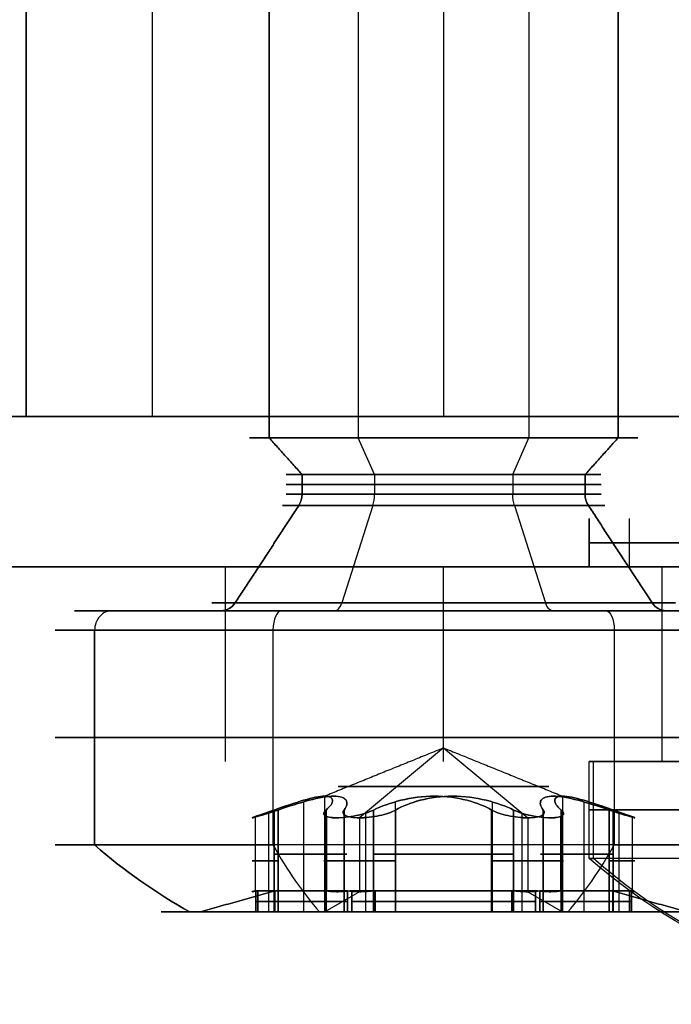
# Model space of a CAD drawing. Header units: millimetres. Extents: x -250 to 250, y -226 to 214.
# Tile 173 of 240: x 30.43 to 37.14, y -160.02 to -149.89. Entities that reach past the tile are written whole.
import ezdxf

# ---------------------------------------------------------------- set-up
doc = ezdxf.new("R2010")
doc.units = ezdxf.units.MM
doc.layers.add('Livello 01', color=7, linetype='Continuous')

# ---------------------------------------------------------------- blocks, each defined once
blk = doc.blocks.new('MMBLC026')
at = {"layer": 'Livello 01', "color": 251, "true_color": 0x626262}
blk.add_line((2.5, 0, 1.85), (2.5, 0, 4), dxfattribs=at)
at = {"layer": 'Livello 01', "color": 251, "true_color": 0x626262, "extrusion": (1, 0, 0)}
blk.add_arc((0, -6.018083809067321e-10, 1.5), 4.000000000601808, 8.620273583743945e-09, 90, dxfattribs=at)
at = {"layer": 'Livello 01', "color": 251, "true_color": 0x626262, "extrusion": (-1, 0, 0)}
for centre, radius, start, end in [((0, -5.96376246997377e-17, -2), 4, 90, 270), ((0, 0, -2.5), 4, 90, 270), ((0, -5.96376246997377e-17, -2), 4, 270, 89.99999999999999), ((0, 0, -2.5), 4, 270, 90), ((0, -6.018083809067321e-10, -1.5), 4.000000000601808, 8.620273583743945e-09, 90)]:
    blk.add_arc(centre, radius, start, end, dxfattribs=at)
at = {"layer": 'Livello 01', "color": 251, "true_color": 0x626262, "extrusion": (0, 1, 0)}
blk.add_arc((-6.083333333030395, 0), 6.083333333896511, 0, 41.11209044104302, dxfattribs=at)
at = {"layer": 'Livello 01', "color": 251, "true_color": 0x626262}
blk.add_open_spline([(1.5, 0, 4), (2.5, 0, 4)], degree=1, dxfattribs=at)
blk = doc.blocks.new('MCP139A01_04_configurazione K-ARRAY')
at = {"layer": 'Livello 01', "color": 254, "true_color": 0xcad1ee}
for p, q in [((63.19999999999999, 122.75, 2), (63.19999999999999, 122.75)), ((63.19999999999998, 118.25, 2), (63.19999999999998, 118.25)), ((79.19999999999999, 1.4210854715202e-14), (0.8427192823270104, 1.4210854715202e-14)), ((63.19999999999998, -118.25, 2), (63.19999999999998, -118.25)), ((63.19999999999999, -122.75, 2), (63.19999999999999, -122.75))]:
    blk.add_line(p, q, dxfattribs=at)
for centre, radius, start, end in [((63.19999999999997, 120.5), 2.250000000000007, 359.9999999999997, 180), ((63.19999999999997, 120.5), 2.250000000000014, 180.0000000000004, 0), ((63.19999999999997, -120.5), 2.250000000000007, 0, 180), ((63.19999999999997, -120.5), 2.250000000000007, 180, 0)]:
    blk.add_arc(centre, radius, start, end, dxfattribs=at)
for points in [[(-69.20000000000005, 125), (69.20000000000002, 125.0000000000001)], [(60.94999999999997, 120.5, 2), (60.94999999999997, 120.5)], [(65.44999999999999, 120.5), (65.44999999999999, 120.5, 2)], [(60.94999999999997, -120.5, 2), (60.94999999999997, -120.5)], [(65.44999999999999, -120.5), (65.44999999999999, -120.5, 2)], [(69.20000000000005, -125), (-69.20000000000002, -125)]]:
    blk.add_open_spline(points, degree=1, dxfattribs=at)
blk = doc.blocks.new('MCP139A13_02')
at = {"layer": 'Livello 01', "color": 251, "true_color": 0x706969}
for p, q in [((40, 20.6155281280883), (39.99999999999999, -27.18918907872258)), ((40, -3.286830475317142, -0.25), (40, -3.286830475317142, 0.2500000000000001)), ((20.40945560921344, -42.03239251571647), (39.59054439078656, -27.99619423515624)), ((39.99999999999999, -59.84348646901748), (39.99999999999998, -157)), ((39.99999999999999, -108.4217432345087, -0.25), (39.99999999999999, -108.4217432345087, 0.2500000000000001))]:
    blk.add_line(p, q, dxfattribs=at)
for centre, radius, start, end in [((0, 0), 45.00000000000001, 27.26604445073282, 162.6585571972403), ((38.99999999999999, -27.18918907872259), 1, 306.1956493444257, 0)]:
    blk.add_arc(centre, radius, start, end, dxfattribs=at)
for points in [[(40, 20.6155281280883, 0.25), (40, 20.6155281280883, -0.25)], [(39.99999999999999, -27.18918907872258, -0.25), (39.99999999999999, -27.18918907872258, 0.25)], [(39.59054439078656, -27.99619423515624, -0.25), (39.59054439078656, -27.99619423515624, 0.25)], [(39.99999999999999, -59.84348646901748, 0.25), (39.99999999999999, -59.84348646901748, -0.25)], [(39.99999999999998, -157, -0.25), (39.99999999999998, -157, 0.25)]]:
    blk.add_open_spline(points, degree=1, dxfattribs=at)
blk = doc.blocks.new('MCA139A01_04_MCA139A01VBS_05')
at = {"layer": 'Livello 01', "rotation": 360}
for name, p in [('MCP139A01_04_configurazione K-ARRAY', (0, 0)), ('MCP139A13_02', (21.70000000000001, 58.75000000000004, -0.250000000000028))]:
    blk.add_blockref(name, p, dxfattribs=at)
blk = doc.blocks.new('MCP141A19_02')
at = {"layer": 'Livello 01', "color": 253, "true_color": 0x999999}
for p, q in [((-63.20000000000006, 123.5000000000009, 11.99999999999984), (-63.20000000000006, 123.5000000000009)), ((-63.20000000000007, 117.5000000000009, 11.99999999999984), (-63.20000000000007, 117.5000000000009)), ((-67.50000000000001, -2.842170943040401e-14), (-67.50000000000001, -2.842170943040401e-14, 11.99999999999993)), ((-67.50000000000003, -20.75000000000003), (-100, -20.75000000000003)), ((-63.20000000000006, -117.500000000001, 11.99999999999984), (-63.20000000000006, -117.500000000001)), ((-63.20000000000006, -123.500000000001, 11.99999999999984), (-63.20000000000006, -123.500000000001))]:
    blk.add_line(p, q, dxfattribs=at)
for centre, start, end in [((-63.20000000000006, 120.5000000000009), 359.9999999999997, 180), ((-63.20000000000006, 120.5000000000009), 180.0000000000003, 0), ((-63.20000000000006, -120.500000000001), 2.714073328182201e-13, 180), ((-63.20000000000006, -120.500000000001), 179.9999999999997, 0)]:
    blk.add_arc(centre, 3, start, end, dxfattribs=at)
for points in [[(-100, 131.9999999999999), (100, 132)], [(-66.20000000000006, 120.5000000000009, 11.99999999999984), (-66.20000000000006, 120.5000000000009)], [(67.50000000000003, 113.5), (-67.50000000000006, 113.5)], [(-67.50000000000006, 113.5), (-67.49999999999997, -113.5)], [(-67.50000000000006, 113.5), (-67.50000000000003, 113.5, 11.99999999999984)], [(-67.49999999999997, -113.5), (67.50000000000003, -113.5)], [(-67.49999999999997, -113.5, 12.00000000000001), (-67.49999999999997, -113.5)], [(-66.20000000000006, -120.5000000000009, 11.99999999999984), (-66.20000000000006, -120.5000000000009)], [(100.0000000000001, -173.5), (-100, -173.5000000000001)]]:
    blk.add_open_spline(points, degree=1, dxfattribs=at)
blk = doc.blocks.new('VTM04X20BTIN0')
at = {"layer": 'Livello 01', "color": 250, "true_color": 0x333333}
for p, q in [((-1.311287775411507e-14, 4.00000000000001, 0.199999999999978), (-1.32482127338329e-14, 4.00000000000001, 2.410260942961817)), ((-4.048844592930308e-15, 2.550000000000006), (-8.142791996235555e-15, 3.800000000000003)), ((-9.573333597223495e-15, 2.787421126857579, 3.099999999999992), (-9.968290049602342e-15, 2.908012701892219, 3.099999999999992)), ((-6.45375104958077e-15, 1.974999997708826, 2.891154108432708), (-9.127346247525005e-15, 2.787421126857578, 3.099999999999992)), ((-5.435128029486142e-15, 1.659501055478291, -1.082196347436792), (-7.883539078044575e-15, 2.388376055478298, -0.08219634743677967)), ((-5.332639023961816e-15, 1.621125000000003, -1.399999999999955), (-6.550315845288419e-15, 2.000000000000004, -1.778874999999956)), ((-5.325709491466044e-15, 2.000000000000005, -20.00000000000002), (-6.441394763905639e-15, 2.000000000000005, -1.778874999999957)), ((-1.332267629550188e-15, 1.974999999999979, 2.130999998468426), (-1.332267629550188e-15, 1.974999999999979, 2.891154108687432)), ((4.401487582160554e-17, -2.465190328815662e-32, 1.412158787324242), (-6.468436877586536e-15, 1.974999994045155, 2.130999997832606)), ((-0.875186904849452, 1.1010236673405, 3.099999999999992), (-0.8751869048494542, 1.726327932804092, 3.099999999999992)), ((0.8751869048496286, 1.10102366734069, 3.099999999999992), (0.8751869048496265, 1.726327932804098, 3.099999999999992)), ((-5.223717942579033e-15, 1.621125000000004, -1.399999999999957), (-5.235964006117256e-15, 1.621125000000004, -1.199999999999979)), ((-1.267675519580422, 1.462586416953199, 3.099999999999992), (-0.3956885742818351, 1.462586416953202, 3.099999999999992)), ((0.395688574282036, 1.46258641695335, 3.099999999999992), (1.267675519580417, 1.462586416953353, 3.099999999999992)), ((-1.450592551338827, 1.137499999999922, 2.083076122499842), (-1.450592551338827, 1.137499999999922, 3.099999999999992)), ((1.450592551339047, 1.137499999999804, 2.083092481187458), (1.450592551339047, 1.137499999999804, 3.099999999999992)), ((-1.081875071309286, 1.073862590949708, 1.966950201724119), (-1.081875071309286, 1.073862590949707, 3.099999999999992)), ((1.081875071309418, 1.073862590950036, 1.966958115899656), (1.081875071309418, 1.073862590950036, 3.099999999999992)), ((-1.751977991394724, -0.8226380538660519, 3.099999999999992), (-1.75197799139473, 0.8226380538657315, 3.099999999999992)), ((-1.750592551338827, 0.8374999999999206, 2.118475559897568), (-1.750592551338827, 0.8374999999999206, 2.882314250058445)), ((1.750592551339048, 0.8374999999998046, 2.118464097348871), (1.750592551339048, 0.8374999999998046, 2.882313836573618)), ((1.649625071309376, -0.6130316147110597, 3.099999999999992), (1.649625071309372, 0.613031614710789, 3.099999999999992)), ((4.401487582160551e-17, 0, 1.412158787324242), (6.468436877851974e-15, -1.974999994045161, 2.130999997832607)), ((2.550000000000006, 8.443316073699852e-15), (3.800000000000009, 1.25821965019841e-14)), ((2.787421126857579, 8.463110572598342e-15, 3.099999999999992), (2.908012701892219, 8.858067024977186e-15, 3.099999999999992)), ((-3.8, -1.25821965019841e-14), (-2.550000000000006, -8.443316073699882e-15)), ((-2.90801270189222, -1.019033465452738e-14, 3.099999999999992), (-2.787421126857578, -9.795378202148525e-15, 3.099999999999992)), ((-1.935500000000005, -6.339068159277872e-15, 2.881000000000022), (-1.935500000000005, -6.339068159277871e-15, 3.099999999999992)), ((-1.935499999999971, -1.979635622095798e-13, 3.099999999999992), (-1.363750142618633, -1.960909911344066e-13, 3.099999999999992)), ((1.363750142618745, -1.965393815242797e-13, 3.099999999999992), (1.9355, -1.946668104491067e-13, 3.099999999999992)), ((-1.750592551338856, -0.8375000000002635, 2.11846409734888), (-1.750592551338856, -0.8375000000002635, 2.88231383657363)), ((1.750592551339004, -0.8375000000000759, 2.11847555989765), (1.750592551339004, -0.8375000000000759, 2.882314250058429)), ((-1.081875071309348, -1.07386259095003, 1.966958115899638), (-1.081875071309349, -1.07386259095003, 3.099999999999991)), ((-0.8751869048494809, -1.726327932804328, 3.099999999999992), (-0.875186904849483, -1.101023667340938, 3.099999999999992)), ((0.8751869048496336, -1.726327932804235, 3.099999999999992), (0.8751869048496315, -1.101023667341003, 3.099999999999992)), ((1.081875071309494, -1.073862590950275, 1.966950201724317), (1.081875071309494, -1.073862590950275, 3.099999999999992)), ((-1.450592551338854, -1.137500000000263, 2.083092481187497), (-1.450592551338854, -1.137500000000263, 3.099999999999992)), ((1.450592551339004, -1.137500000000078, 2.083076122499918), (1.450592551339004, -1.137500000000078, 3.099999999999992)), ((-1.267675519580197, -1.462586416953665, 3.099999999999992), (-0.3956885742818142, -1.462586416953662, 3.099999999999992)), ((0.3956885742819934, -1.462586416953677, 3.099999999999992), (1.267675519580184, -1.462586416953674, 3.099999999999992)), ((5.286241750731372e-15, -1.621125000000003, -1.399999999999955), (6.550315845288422e-15, -2.000000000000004, -1.778874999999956)), ((5.395162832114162e-15, -1.621125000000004, -1.399999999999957), (5.382916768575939e-15, -1.621125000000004, -1.199999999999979)), ((5.435128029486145e-15, -1.659501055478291, -1.082196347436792), (7.76107844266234e-15, -2.388376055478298, -0.08219634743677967)), ((6.483122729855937e-15, -1.974999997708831, 2.89115410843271), (9.131142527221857e-15, -2.787421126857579, 3.099999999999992)), ((-2.220446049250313e-16, -1.974999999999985, 2.130999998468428), (-2.220446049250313e-16, -1.974999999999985, 2.891154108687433)), ((7.774922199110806e-15, -2.000000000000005, -20.00000000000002), (6.659236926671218e-15, -2.000000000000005, -1.778874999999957)), ((1.674840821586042e-14, -3.800000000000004), (1.265446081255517e-14, -2.550000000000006)), ((9.080111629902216e-15, -2.908012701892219, 3.099999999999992), (8.685155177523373e-15, -2.787421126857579, 3.099999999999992)), ((1.308838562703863e-14, -4.00000000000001, 0.199999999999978), (1.29530506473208e-14, -4.00000000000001, 2.410260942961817))]:
    blk.add_line(p, q, dxfattribs=at)
for centre, radius, start, end in [((-1.996082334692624e-31, 7.888609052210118e-31, 0.199999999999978), 4.000000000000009, 1.94669435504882e-13, 180.0000000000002), ((5.595524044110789e-14, 9.769962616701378e-15, 2.410260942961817), 4.000000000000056, 90.00000000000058, 180.0000000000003), ((-7.9913553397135e-17, 5.466956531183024e-33, 1.305130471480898), 4.00000000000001, 1.841443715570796e-13, 180.0000000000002), ((4.440892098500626e-15, 1.253549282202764e-29), 3.800000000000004, 1.946694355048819e-13, 180.0000000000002), ((-1.224606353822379e-17, 1.232595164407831e-33), 2.55, 1.87652726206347e-13, 180.0000000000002), ((2.775557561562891e-15, 8.683632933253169e-30, -1.778874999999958), 2.000000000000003, 1.94669435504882e-13, 180.0000000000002), ((-4.44436154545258e-13, 8.984757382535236e-13, 2.881000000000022), 1.935499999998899, 94.73618490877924, 145.2638150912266), ((1.665587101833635e-17, 2.550898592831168e-32, 2.990500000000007), 1.935500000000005, 94.73618490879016, 145.2638150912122), ((-1.265546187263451e-16, 1.674999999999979, 2.575322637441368), 0.3000000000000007, 10.4154390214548, 169.5845609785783), ((9.488937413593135e-14, 1.635080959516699e-13, 2.881000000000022), 1.935499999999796, 34.73618490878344, 85.26381509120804), ((1.665587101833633e-17, 2.550898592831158e-32, 2.990500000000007), 1.935500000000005, 34.73618490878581, 85.26381509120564), ((-1.081875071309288, 1.87386259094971, 2.504206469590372), 0.8000000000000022, 250.4154390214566, 349.5845609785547), ((1.081875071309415, 1.873862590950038, 2.504206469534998), 0.8000000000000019, 190.4154390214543, 289.5845609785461), ((-8.281251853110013e-32, 2.76717614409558e-30, -1.082196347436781), 1.659501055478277, 1.946694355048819e-13, 180.0000000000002), ((-1.046996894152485e-31, 3.975119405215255e-31, -1.399999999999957), 1.621125, 2.24434354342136e-13, 180.0000000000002), ((7.95994129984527e-17, -1.084535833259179e-32, -1.299999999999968), 1.621125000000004, 1.841443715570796e-13, 180.0000000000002), ((-7.518017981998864e-33, 7.567062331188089e-49, -1.199999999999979), 1.621125, 1.876527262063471e-13, 180.0000000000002), ((-1.450592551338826, 0.8374999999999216, 2.575322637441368), 0.3000000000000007, 70.41543902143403, 229.5845609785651), ((1.450592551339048, 0.8374999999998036, 2.575322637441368), 0.3000000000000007, 310.415439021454, 109.5845609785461), ((1.980214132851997e-17, -1.993132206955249e-33, 1.807595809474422), 1.086454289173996, 1.806360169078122e-13, 180.0000000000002), ((-1.430189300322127e-12, 2.106648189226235e-14, 2.881000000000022), 1.93549999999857, 154.7361849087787, 180.0000000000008), ((1.665587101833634e-17, 2.550898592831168e-32, 2.990500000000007), 1.935500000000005, 154.7361849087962, 205.2638150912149), ((4.443112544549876e-13, 1.676436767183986e-14, 2.881000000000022), 1.935499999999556, 359.9999999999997, 25.26381509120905), ((1.665587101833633e-17, 2.550898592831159e-32, 2.990500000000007), 1.935500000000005, 1.806360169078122e-13, 25.26381509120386), ((-2.163750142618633, -2.723515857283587e-13, 2.504261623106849), 0.800000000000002, 1.806360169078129e-13, 49.58456097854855), ((2.163750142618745, -5.030698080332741e-14, 2.504261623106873), 0.800000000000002, 130.4154390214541, 180.0000000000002), ((-1.93984134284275e-31, -3.155443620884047e-30, 0.199999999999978), 4.000000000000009, 180.0000000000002, 1.806360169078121e-13), ((-7.991355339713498e-17, 1.502801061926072e-32, 1.305130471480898), 4.00000000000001, 180.0000000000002, 1.771276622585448e-13), ((4.662936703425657e-15, 1.419641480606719e-29), 3.800000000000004, 180.0000000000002, 1.85389596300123e-13), ((-1.651520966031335e-31, -3.944304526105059e-30), 2.550000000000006, 180.0000000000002, 1.806360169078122e-13), ((-1.224606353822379e-17, 1.232595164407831e-33), 2.55, 180.0000000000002, 1.736193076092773e-13), ((-8.047921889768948e-32, -2.754850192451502e-30, -1.082196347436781), 1.659501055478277, 180.0000000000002, 1.806360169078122e-13), ((7.95994129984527e-17, -1.047521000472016e-32, -1.299999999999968), 1.621125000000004, 180.0000000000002, 1.771276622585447e-13), ((1.980214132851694e-17, -1.993132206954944e-33, 1.807595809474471), 1.086454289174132, 180.0000000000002, 1.806360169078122e-13), ((-2.075895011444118e-12, -1.976196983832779e-14, 2.881000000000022), 1.935500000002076, 334.7361849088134, 8.150633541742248e-13), ((1.665587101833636e-17, 2.550898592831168e-32, 2.990500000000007), 1.935500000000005, 334.7361849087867, 1.806360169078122e-13), ((5.551115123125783e-14, -1.13242748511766e-14, 2.410260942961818), 4.000000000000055, 180, 269.999999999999), ((-4.174438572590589e-14, -1.998401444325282e-14, 2.881000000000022), 1.935499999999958, 179.9999999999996, 205.2638150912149), ((-2.163750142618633, -2.723515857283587e-13, 2.504261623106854), 0.800000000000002, 310.4154390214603, 1.806360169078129e-13), ((2.163750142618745, -5.030698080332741e-14, 2.504261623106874), 0.800000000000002, 180.0000000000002, 229.5845609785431), ((-1.450592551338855, -0.8375000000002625, 2.575322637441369), 0.3000000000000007, 130.4154390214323, 289.5845609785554), ((1.450592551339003, -0.8375000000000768, 2.575322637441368), 0.3000000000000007, 250.4154390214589, 49.58456097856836), ((7.257042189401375e-13, 7.056438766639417e-13, 2.881000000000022), 1.935500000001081, 214.736184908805, 265.2638150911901), ((1.665587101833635e-17, 2.550898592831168e-32, 2.990500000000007), 1.935500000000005, 214.7361849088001, 265.2638150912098), ((-1.081875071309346, -1.873862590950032, 2.504206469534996), 0.8000000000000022, 10.41543902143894, 109.5845609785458), ((-6.209407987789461e-13, 6.42638720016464e-13, 2.881000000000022), 1.935500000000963, 274.7361849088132, 325.2638150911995), ((1.665587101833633e-17, 2.550898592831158e-32, 2.990500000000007), 1.935500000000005, 274.7361849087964, 325.2638150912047), ((1.081875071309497, -1.873862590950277, 2.504206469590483), 0.8000000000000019, 70.4154390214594, 169.5845609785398), ((-1.42759722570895e-15, -1.674999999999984, 2.575322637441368), 0.3000000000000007, 190.4154390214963, 349.5845609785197)]:
    blk.add_arc(centre, radius, start, end, dxfattribs=at)
at = {"layer": 'Livello 01', "color": 250, "true_color": 0x333333, "extrusion": (-1, 0, 0)}
for centre, radius, start, end in [((-1.446398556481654e-12, -2.713214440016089), 6.499999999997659, 116.5761321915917, 127.9798724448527), ((0, -2.71321444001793), 6.5, 116.5761321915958, 127.9798724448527), ((1.821125, -1.199999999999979), 0.2, 143.9126279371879, 180), ((2.55, -0.199999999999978), 0.2, 89.99999999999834, 143.9126279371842), ((1.536992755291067e-12, -2.713214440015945), 6.499999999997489, 52.02012755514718, 63.4238678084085), ((0, -2.71321444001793), 6.5, 52.02012755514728, 63.42386780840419), ((3.8, 0.199999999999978), 0.2, 270.0000000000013, 0)]:
    blk.add_arc(centre, radius, start, end, dxfattribs=at)
at = {"layer": 'Livello 01', "color": 250, "true_color": 0x333333, "extrusion": (0, 0, -1)}
for centre, radius, start, end in [((5.595524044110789e-14, 2.220446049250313e-16, -2.410260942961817), 4.000000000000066, 90.00000000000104, 179.9999999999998), ((5.620633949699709e-30, -2.220446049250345e-16, -3.099999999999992), 2.90801270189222, 270.0000000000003, 90.00000000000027), ((1.97215226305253e-31, 2.220446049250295e-16, -3.099999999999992), 2.90801270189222, 90.00000000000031, 270.0000000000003), ((-8.881784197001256e-16, 1.553069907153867e-30, -3.099999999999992), 2.787421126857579, 359.9999999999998, 179.9999999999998), ((-3.366781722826e-31, 1.232595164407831e-32), 2.550000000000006, 359.9999999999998, 179.9999999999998), ((-3.541965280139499e-31, 0, 0.08219634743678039), 2.388376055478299, 359.9999999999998, 179.9999999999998), ((4.420491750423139e-13, 8.948258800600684e-13, -3.099999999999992), 1.935499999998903, 34.73618490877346, 85.26381509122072), ((7.687912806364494e-13, 1.67500000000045, -3.099999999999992), 0.2999999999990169, 10.41543902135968, 57.81189012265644), ((5.897712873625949e-14, 1.674999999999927, -3.099999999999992), 0.3000000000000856, 122.1881098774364, 169.5845609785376), ((-9.466732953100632e-14, 1.612321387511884e-13, -3.099999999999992), 1.935499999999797, 94.73618490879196, 145.2638150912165), ((1.081875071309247, 1.873862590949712, -3.099999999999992), 0.7999999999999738, 190.415439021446, 289.5845609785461), ((-1.081875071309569, 1.873862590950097, -3.099999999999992), 0.8000000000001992, 250.4154390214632, 349.5845609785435), ((-1.998401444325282e-15, 5.928782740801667e-30, 1.199999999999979), 1.621125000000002, 359.9999999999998, 179.9999999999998), ((1.450592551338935, 0.8375000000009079, -3.099999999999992), 0.299999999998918, 62.1881098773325, 109.5845609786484), ((-1.450592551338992, 0.8374999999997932, -3.099999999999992), 0.3000000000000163, 70.4154390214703, 117.8118901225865), ((3.327060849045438e-13, -1.547056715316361e-13, -3.099999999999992), 1.935499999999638, 334.736184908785, 25.26381509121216), ((1.450592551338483, 0.837500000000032, -3.099999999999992), 0.3000000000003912, 310.4154390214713, 357.8118901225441), ((-1.450592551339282, 0.8374999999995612, -3.099999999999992), 0.2999999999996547, 182.1881098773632, 229.5845609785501), ((-4.602984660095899e-13, 2.098321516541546e-14, -3.099999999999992), 1.93549999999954, 154.7361849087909, 180.0000000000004), ((2.163750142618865, -2.870308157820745e-13, -3.099999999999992), 0.8000000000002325, 130.4154390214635, 179.9999999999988), ((-2.163750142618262, -4.505770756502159e-14, -3.099999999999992), 0.7999999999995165, 359.9999999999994, 49.58456097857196), ((-4.44089209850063e-16, 3.919652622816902e-30, -3.099999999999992), 2.787421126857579, 179.9999999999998, 359.9999999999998), ((-3.508384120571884e-31, 7.888609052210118e-31, 0.08219634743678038), 2.388376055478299, 179.9999999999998, 359.9999999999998), ((-2.664535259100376e-15, 7.888609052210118e-30, 1.778874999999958), 2.000000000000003, 179.9999999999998, 359.9999999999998), ((-1.998401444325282e-15, 6.323213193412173e-30, 1.199999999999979), 1.621125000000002, 179.9999999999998, 359.9999999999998), ((-3.084127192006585e-31, 1.565395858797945e-30, 1.399999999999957), 1.621125, 179.9999999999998, 359.9999999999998), ((5.639932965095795e-14, -8.881784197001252e-16, -2.410260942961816), 4.000000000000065, 179.9999999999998, 269.9999999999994), ((2.063682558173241e-12, -2.345346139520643e-14, -3.099999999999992), 1.935500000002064, 179.9999999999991, 205.2638150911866), ((2.163750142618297, -2.965336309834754e-13, -3.099999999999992), 0.7999999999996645, 179.9999999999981, 229.5845609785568), ((-2.163750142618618, -5.465419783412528e-14, -3.099999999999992), 0.7999999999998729, 310.4154390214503, 1.175314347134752e-13), ((1.450592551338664, -0.8375000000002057, -3.099999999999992), 0.3000000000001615, 2.188109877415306, 49.58456097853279), ((-1.45059255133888, -0.8375000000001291, -3.099999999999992), 0.3000000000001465, 130.415439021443, 177.8118901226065), ((1.450592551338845, -0.837500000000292, -3.099999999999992), 0.2999999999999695, 250.4154390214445, 297.8118901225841), ((-7.23573978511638e-13, 7.02854441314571e-13, -3.099999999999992), 1.935500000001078, 274.7361849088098, 325.263815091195), ((1.081875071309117, -1.873862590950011, -3.099999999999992), 0.7999999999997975, 70.41543902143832, 169.5845609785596), ((6.215930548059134e-13, 6.422640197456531e-13, -3.099999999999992), 1.935500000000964, 214.7361849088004, 265.2638150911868), ((-1.081875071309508, -1.873862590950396, -3.099999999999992), 0.8000000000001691, 10.41543902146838, 109.584560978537), ((-1.450592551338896, -0.8374999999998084, -3.099999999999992), 0.3000000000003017, 242.1881098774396, 289.5845609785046), ((-6.974490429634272e-13, -1.674999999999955, -3.099999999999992), 0.3000000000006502, 302.1881098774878, 349.5845609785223), ((1.015521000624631e-12, -1.674999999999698, -3.099999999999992), 0.3000000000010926, 190.4154390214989, 237.8118901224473)]:
    blk.add_arc(centre, radius, start, end, dxfattribs=at)
at = {"layer": 'Livello 01', "color": 250, "true_color": 0x333333, "extrusion": (1, 0, 0)}
for centre, start, end in [((3.8, 0.199999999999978), 270.0000000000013, 0), ((2.55, -0.199999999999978), 89.99999999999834, 143.9126279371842), ((1.821125, -1.199999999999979), 143.9126279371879, 180)]:
    blk.add_arc(centre, 0.2, start, end, dxfattribs=at)
at = {"layer": 'Livello 01', "color": 250, "true_color": 0x333333, "extrusion": (0, -1, 0)}
for centre, radius, start, end in [((0, -2.71321444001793), 6.5, 116.5761321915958, 127.9798724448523), ((1.821124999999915, -1.199999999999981), 0.1999999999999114, 143.9126279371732, 179.9999999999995), ((2.549999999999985, -0.1999999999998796), 0.1999999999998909, 89.99999999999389, 143.9126279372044), ((0, -2.71321444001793), 6.5, 52.02012755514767, 63.4238678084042), ((3.80000000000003, 0.1999999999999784), 0.1999999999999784, 269.9999999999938, 359.9999999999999), ((-2.549999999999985, -0.1999999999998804), 0.1999999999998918, 36.08737206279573, 90.00000000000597), ((-1.821124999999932, -1.199999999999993), 0.1999999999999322, 4.134721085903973e-12, 36.08737206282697)]:
    blk.add_arc(centre, radius, start, end, dxfattribs=at)
at = {"layer": 'Livello 01', "color": 250, "true_color": 0x333333, "extrusion": (0, 1, 0)}
blk.add_arc((3.800000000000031, 0.1999999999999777), 0.199999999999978, 269.999999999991, 7.951386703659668e-15, dxfattribs=at)
at = {"layer": 'Livello 01', "color": 250, "true_color": 0x333333}
for points, knots in [([(0.2950568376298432, 1.72923525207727, 2.050645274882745), (0.2827940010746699, 1.795948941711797, 2.073830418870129), (0.2473817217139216, 1.858431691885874, 2.094219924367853), (0.141337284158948, 1.948621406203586, 2.122955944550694), (0.07128446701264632, 1.975084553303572, 2.131026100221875), (-0.0719943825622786, 1.974915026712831, 2.130973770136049), (-0.1414463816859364, 1.94867835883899, 2.122976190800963), (-0.248018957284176, 1.857738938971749, 2.093997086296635), (-0.2827974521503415, 1.795930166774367, 2.073823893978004), (-0.295056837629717, 1.72923525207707, 2.050645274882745)], [0, 0, 0, 0, 0.2175552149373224, 0.2175552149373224, 0.435110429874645, 0.435110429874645, 0.6526656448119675, 0.6526656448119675, 0.8702208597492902, 0.8702208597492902, 0.8702208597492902, 0.8702208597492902]), ([(-0.1598101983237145, 1.928891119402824, 2.881000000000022), (-0.1120800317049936, 1.958934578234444, 2.887683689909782), (-0.05635074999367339, 1.974954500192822, 2.891144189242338), (0.0558652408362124, 1.975045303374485, 2.891163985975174), (0.1120768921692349, 1.958936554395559, 2.88768412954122), (0.1598101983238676, 1.928891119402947, 2.881000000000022)], [0, 0, 0, 0, 0.1712364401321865, 0.1712364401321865, 0.342472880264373, 0.342472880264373, 0.342472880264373, 0.342472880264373]), ([(-1.350033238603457, 1.12014434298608, 2.050645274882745), (-1.243634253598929, 1.082289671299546, 2.012044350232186), (-1.129728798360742, 1.066877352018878, 1.97674859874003), (-0.898060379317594, 1.086634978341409, 1.92417941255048), (-0.7824674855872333, 1.122744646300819, 1.908412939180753), (-0.5790199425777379, 1.240648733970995, 1.908634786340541), (-0.490440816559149, 1.323033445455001, 1.924680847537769), (-0.3593001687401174, 1.511795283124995, 1.976786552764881), (-0.3154570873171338, 1.618251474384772, 2.012074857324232), (-0.295056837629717, 1.72923525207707, 2.050645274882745)], [-1.432609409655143, -1.432609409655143, -1.432609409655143, -1.432609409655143, -1.074457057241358, -1.074457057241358, -0.7163047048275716, -0.7163047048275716, -0.3581523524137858, -0.3581523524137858, 0, 0, 0, 0]), ([(0.2950568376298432, 1.72923525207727, 2.050645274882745), (0.3154732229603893, 1.618163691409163, 2.012044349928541), (0.3590784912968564, 1.511812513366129, 1.976748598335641), (0.4920233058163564, 1.321060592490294, 1.924179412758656), (0.581091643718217, 1.239009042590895, 1.908412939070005), (0.7849233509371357, 1.1217703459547, 1.908634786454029), (0.9005601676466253, 1.086250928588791, 1.924680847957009), (1.129603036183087, 1.067060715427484, 1.976786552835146), (1.243718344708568, 1.082319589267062, 2.012074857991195), (1.350033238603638, 1.120144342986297, 2.050645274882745)], [-1.432609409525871, -1.432609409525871, -1.432609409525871, -1.432609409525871, -1.074457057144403, -1.074457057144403, -0.7163047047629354, -0.7163047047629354, -0.3581523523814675, -0.3581523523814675, 0, 0, 0, 0]), ([(-1.350033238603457, 1.12014434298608, 2.050645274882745), (-1.413940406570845, 1.142881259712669, 2.073830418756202), (-1.485758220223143, 1.143454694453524, 2.094219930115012), (-1.616886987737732, 1.096712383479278, 2.122955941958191), (-1.6748311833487, 1.049276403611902, 2.131026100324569), (-1.74632375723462, 0.9251085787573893, 2.13097377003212), (-1.758328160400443, 0.851843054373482, 2.122976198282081), (-1.732858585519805, 0.7140787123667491, 2.093997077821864), (-1.696719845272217, 0.6530552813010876, 2.073823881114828), (-1.645090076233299, 0.6090909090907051, 2.050645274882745)], [0, 0, 0, 0, 0.2175552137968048, 0.2175552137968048, 0.4351104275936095, 0.4351104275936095, 0.6526656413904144, 0.6526656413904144, 0.8702208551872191, 0.8702208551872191, 0.8702208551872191, 0.8702208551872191]), ([(1.645090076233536, 0.6090909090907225, 2.050645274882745), (1.69673439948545, 0.6530676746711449, 2.073830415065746), (1.733139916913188, 0.7149769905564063, 2.094219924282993), (1.758224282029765, 0.8519090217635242, 2.122955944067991), (1.746115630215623, 0.925808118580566, 2.131026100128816), (1.674329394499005, 1.049806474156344, 2.130973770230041), (1.616881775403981, 1.09683533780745, 2.122976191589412), (1.484839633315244, 1.143660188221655, 2.093997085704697), (1.413922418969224, 1.142874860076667, 2.073823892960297), (1.350033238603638, 1.120144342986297, 2.050645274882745)], [0, 0, 0, 0, 0.2175552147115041, 0.2175552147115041, 0.4351104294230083, 0.4351104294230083, 0.6526656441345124, 0.6526656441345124, 0.8702208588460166, 0.8702208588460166, 0.8702208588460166, 0.8702208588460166]), ([(-1.750373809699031, 0.8260458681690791, 2.881000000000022), (-1.752527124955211, 0.8824031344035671, 2.887683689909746), (-1.738536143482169, 0.938676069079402, 2.891144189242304), (-1.682506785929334, 1.035903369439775, 2.89116398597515), (-1.640450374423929, 1.076529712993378, 2.887684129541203), (-1.590563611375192, 1.102845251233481, 2.881000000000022)], [0, 0, 0, 0, 0.1712364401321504, 0.1712364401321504, 0.3424728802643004, 0.3424728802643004, 0.3424728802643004, 0.3424728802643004]), ([(1.590563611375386, 1.102845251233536, 2.881000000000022), (1.640447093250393, 1.076531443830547, 2.887683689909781), (1.682185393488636, 1.0362784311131, 2.891144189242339), (1.738372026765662, 0.9391419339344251, 2.891163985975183), (1.752527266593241, 0.8824068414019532, 2.887684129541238), (1.750373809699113, 0.8260458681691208, 2.881000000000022)], [0, 0, 0, 0, 0.1712364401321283, 0.1712364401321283, 0.3424728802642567, 0.3424728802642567, 0.3424728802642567, 0.3424728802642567]), ([(-1.363750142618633, -2.697314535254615e-13, 1.908523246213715), (-1.363750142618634, 0.1177958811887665, 1.908523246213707), (-1.390721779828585, 0.2359730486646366, 1.924525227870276), (-1.488638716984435, 0.4443879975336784, 1.976652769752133), (-1.559016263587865, 0.535796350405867, 2.012003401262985), (-1.645090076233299, 0.6090909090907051, 2.050645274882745)], [-0.7162914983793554, -0.7162914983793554, -0.7162914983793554, -0.7162914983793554, -0.3581457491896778, -0.3581457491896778, 0, 0, 0, 0]), ([(1.645090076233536, 0.6090909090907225, 2.050645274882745), (1.559266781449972, 0.5360096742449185, 2.012115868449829), (1.48906594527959, 0.4452654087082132, 1.976879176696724), (1.390374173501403, 0.2352650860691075, 1.92434120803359), (1.363750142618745, 0.1173602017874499, 1.908523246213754), (1.363750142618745, -5.292711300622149e-14, 1.908523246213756)], [-0.7163167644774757, -0.7163167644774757, -0.7163167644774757, -0.7163167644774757, -0.3581583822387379, -0.3581583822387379, 0, 0, 0, 0]), ([(-1.645090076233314, -0.6090909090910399, 2.050645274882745), (-1.559266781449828, -0.5360096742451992, 2.012115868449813), (-1.489065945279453, -0.4452654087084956, 1.976879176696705), (-1.39037417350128, -0.235265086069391, 1.924341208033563), (-1.363750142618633, -0.1173602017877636, 1.908523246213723), (-1.363750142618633, -2.697314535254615e-13, 1.908523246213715)], [-0.7163167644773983, -0.7163167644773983, -0.7163167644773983, -0.7163167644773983, -0.3581583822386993, -0.3581583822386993, 0, 0, 0, 0]), ([(1.363750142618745, -5.292711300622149e-14, 1.908523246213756), (1.363750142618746, -0.1177958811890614, 1.908523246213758), (1.390721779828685, -0.2359730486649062, 1.92452522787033), (1.488638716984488, -0.444387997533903, 1.976652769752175), (1.559016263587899, -0.5357963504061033, 2.012003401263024), (1.645090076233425, -0.6090909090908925, 2.050645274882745)], [-0.7162914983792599, -0.7162914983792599, -0.7162914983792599, -0.7162914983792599, -0.3581457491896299, -0.3581457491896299, 0, 0, 0, 0]), ([(-1.350033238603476, -1.120144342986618, 2.050645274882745), (-1.413922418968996, -1.142874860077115, 2.073823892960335), (-1.484839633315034, -1.143660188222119, 2.093997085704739), (-1.616881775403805, -1.096835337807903, 2.122976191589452), (-1.674329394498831, -1.049806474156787, 2.130973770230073), (-1.746115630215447, -0.9258081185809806, 2.131026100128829), (-1.758224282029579, -0.8519090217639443, 2.122955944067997), (-1.733139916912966, -0.7149769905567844, 2.09421992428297), (-1.6967343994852, -0.6530676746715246, 2.07383041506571), (-1.645090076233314, -0.6090909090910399, 2.050645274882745)], [-0.8702208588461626, -0.8702208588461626, -0.8702208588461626, -0.8702208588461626, -0.6526656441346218, -0.6526656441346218, -0.435110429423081, -0.435110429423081, -0.2175552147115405, -0.2175552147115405, 0, 0, 0, 0]), ([(1.645090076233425, -0.6090909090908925, 2.050645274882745), (1.696719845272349, -0.6530552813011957, 2.073823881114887), (1.732858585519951, -0.7140787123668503, 2.093997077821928), (1.75832816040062, -0.8518430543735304, 2.122976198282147), (1.746323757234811, -0.9251085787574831, 2.130973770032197), (1.67483118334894, -1.049276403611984, 2.131026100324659), (1.616886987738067, -1.096712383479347, 2.122955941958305), (1.485758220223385, -1.143454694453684, 2.094219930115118), (1.413940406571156, -1.142881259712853, 2.073830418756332), (1.350033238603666, -1.120144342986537, 2.050645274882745)], [-0.8702208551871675, -0.8702208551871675, -0.8702208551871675, -0.8702208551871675, -0.6526656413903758, -0.6526656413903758, -0.435110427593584, -0.435110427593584, -0.217555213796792, -0.217555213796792, 0, 0, 0, 0]), ([(-1.75037380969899, -0.8260458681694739, 2.881000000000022), (-1.752527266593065, -0.8824068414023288, 2.887684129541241), (-1.738372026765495, -0.9391419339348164, 2.891163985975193), (-1.682185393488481, -1.036278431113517, 2.891144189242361), (-1.640447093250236, -1.076531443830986, 2.88768368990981), (-1.590563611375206, -1.102845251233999, 2.881000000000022)], [-0.3424728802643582, -0.3424728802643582, -0.3424728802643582, -0.3424728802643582, -0.1712364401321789, -0.1712364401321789, 0, 0, 0, 0]), ([(1.590563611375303, -1.102845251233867, 2.881000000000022), (1.640450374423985, -1.076529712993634, 2.887684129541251), (1.682506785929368, -1.035903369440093, 2.891163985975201), (1.738536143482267, -0.9386760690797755, 2.891144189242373), (1.752527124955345, -0.8824031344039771, 2.887683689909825), (1.750373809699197, -0.8260458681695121, 2.881000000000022)], [-0.3424728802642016, -0.3424728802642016, -0.3424728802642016, -0.3424728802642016, -0.1712364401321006, -0.1712364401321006, 0, 0, 0, 0]), ([(-0.2950568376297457, -1.729235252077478, 2.050645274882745), (-0.3154732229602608, -1.61816369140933, 2.012044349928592), (-0.3590784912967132, -1.51181251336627, 1.97674859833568), (-0.4920233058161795, -1.321060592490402, 1.924179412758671), (-0.5810916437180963, -1.239009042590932, 1.908412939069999), (-0.7849233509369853, -1.121770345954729, 1.908634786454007), (-0.9005601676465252, -1.086250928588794, 1.924680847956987), (-1.129603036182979, -1.067060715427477, 1.976786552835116), (-1.243718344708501, -1.082319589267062, 2.012074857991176), (-1.350033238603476, -1.120144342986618, 2.050645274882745)], [-1.432609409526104, -1.432609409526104, -1.432609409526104, -1.432609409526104, -1.074457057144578, -1.074457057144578, -0.7163047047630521, -0.7163047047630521, -0.3581523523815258, -0.3581523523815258, 0, 0, 0, 0]), ([(1.350033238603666, -1.120144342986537, 2.050645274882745), (1.243634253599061, -1.082289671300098, 2.012044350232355), (1.129728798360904, -1.066877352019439, 1.976748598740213), (0.8980603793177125, -1.086634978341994, 1.92417941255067), (0.782467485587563, -1.122744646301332, 1.908412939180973), (0.5790199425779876, -1.240648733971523, 1.908634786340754), (0.490440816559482, -1.323033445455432, 1.924680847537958), (0.3593001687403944, -1.511795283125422, 1.976786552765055), (0.3154570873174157, -1.618251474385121, 2.012074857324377), (0.2950568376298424, -1.729235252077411, 2.050645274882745)], [-1.432609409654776, -1.432609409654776, -1.432609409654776, -1.432609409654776, -1.074457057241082, -1.074457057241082, -0.7163047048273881, -0.7163047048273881, -0.3581523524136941, -0.3581523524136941, 0, 0, 0, 0]), ([(0.2950568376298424, -1.729235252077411, 2.050645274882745), (0.2827974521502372, -1.795930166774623, 2.07382389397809), (0.2480189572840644, -1.857738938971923, 2.093997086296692), (0.1414463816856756, -1.948678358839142, 2.122976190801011), (0.07199438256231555, -1.974915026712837, 2.130973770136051), (-0.07128446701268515, -1.975084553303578, 2.131026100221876), (-0.1413372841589, -1.948621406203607, 2.122955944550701), (-0.2473817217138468, -1.85843169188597, 2.094219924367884), (-0.2827940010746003, -1.795948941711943, 2.073830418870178), (-0.2950568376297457, -1.729235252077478, 2.050645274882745)], [-0.8702208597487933, -0.8702208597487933, -0.8702208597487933, -0.8702208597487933, -0.652665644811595, -0.652665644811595, -0.4351104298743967, -0.4351104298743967, -0.2175552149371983, -0.2175552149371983, 0, 0, 0, 0]), ([(-0.159810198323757, -1.92889111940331, 2.881000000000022), (-0.1120768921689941, -1.958936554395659, 2.887684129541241), (-0.05586524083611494, -1.975045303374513, 2.891163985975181), (0.05635074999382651, -1.974954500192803, 2.891144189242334), (0.1120800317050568, -1.958934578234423, 2.887683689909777), (0.1598101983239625, -1.928891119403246, 2.881000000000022)], [-0.3424728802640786, -0.3424728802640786, -0.3424728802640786, -0.3424728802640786, -0.1712364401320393, -0.1712364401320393, 0, 0, 0, 0])]:
    blk.add_open_spline(points, degree=3, knots=knots, dxfattribs=at)
for points in [[(-0.1598101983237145, 1.928891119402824, 3.099999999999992), (-0.1598101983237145, 1.928891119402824, 2.881000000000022)], [(0.1598101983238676, 1.928891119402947, 2.881000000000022), (0.1598101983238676, 1.928891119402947, 3.099999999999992)], [(-0.295056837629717, 1.72923525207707, 2.050645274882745), (-0.295056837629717, 1.72923525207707, 3.099999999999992)], [(0.2950568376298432, 1.72923525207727, 3.099999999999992), (0.2950568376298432, 1.72923525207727, 2.050645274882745)], [(-1.35003323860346, 1.12014434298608, 3.099999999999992), (-1.350033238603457, 1.12014434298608, 2.050645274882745)], [(1.350033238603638, 1.120144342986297, 2.050645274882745), (1.350033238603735, 1.120144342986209, 3.099999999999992)], [(-1.590563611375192, 1.102845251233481, 2.881000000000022), (-1.590563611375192, 1.102845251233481, 3.099999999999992)], [(1.590563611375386, 1.102845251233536, 3.099999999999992), (1.590563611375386, 1.102845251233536, 2.881000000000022)], [(-1.750373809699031, 0.8260458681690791, 3.099999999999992), (-1.750373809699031, 0.8260458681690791, 2.881000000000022)], [(1.750373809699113, 0.8260458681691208, 2.881000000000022), (1.750373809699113, 0.8260458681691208, 3.099999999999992)], [(-1.645090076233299, 0.6090909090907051, 2.050645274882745), (-1.645090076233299, 0.6090909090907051, 3.099999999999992)], [(1.645090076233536, 0.6090909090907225, 3.099999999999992), (1.645090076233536, 0.6090909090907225, 2.050645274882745)], [(0, 0, 1.412158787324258), (-1.363750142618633, -2.697314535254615e-13, 1.908523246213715)], [(0, 0, 1.412158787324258), (1.363750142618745, -5.292711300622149e-14, 1.908523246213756)], [(1.621125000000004, 5.259807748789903e-15, -1.199999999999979), (1.621125, 6.096175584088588e-15, -1.399999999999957)], [(1.621125, 6.096175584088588e-15, -1.399999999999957), (2.000000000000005, 6.489083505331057e-15, -1.778874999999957)], [(2.388376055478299, 7.749185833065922e-15, -0.08219634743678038), (1.659501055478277, 5.384320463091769e-15, -1.082196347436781)], [(1.9355, 7.808369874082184e-15, 2.881000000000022), (1.9355, 6.294862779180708e-15, 3.099999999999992)], [(1.9355, 7.808369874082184e-15, 2.881000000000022), (2.787421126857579, 9.015457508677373e-15, 3.099999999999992)], [(2.000000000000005, 6.489083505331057e-15, -1.778874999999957), (2.000000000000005, -1.817899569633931e-16, -20.00000000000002)], [(4.000000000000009, 1.297317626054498e-14, 2.410260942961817), (4.000000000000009, 1.297816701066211e-14, 0.1999999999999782)], [(-4.000000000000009, -1.273323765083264e-14, 0.1999999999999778), (-4, -1.27229718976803e-14, 2.410260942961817)], [(-2.787421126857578, -8.901670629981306e-15, 3.099999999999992), (-1.9355, -7.477657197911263e-15, 2.881000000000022)], [(-1.659501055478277, -5.282705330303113e-15, -1.082196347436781), (-2.388376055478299, -7.602939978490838e-15, -0.08219634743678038)], [(-2, -6.366618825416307e-15, -1.778874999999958), (-1.621125, -5.985310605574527e-15, -1.399999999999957)], [(-2, -6.323890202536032e-15, -20.00000000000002), (-2, -6.366618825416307e-15, -1.778874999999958)], [(-1.621125, -5.985310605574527e-15, -1.399999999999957), (-1.621125, -5.160542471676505e-15, -1.199999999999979)], [(-1.363750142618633, -2.697314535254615e-13, 1.908523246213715), (-1.363750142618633, -2.697296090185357e-13, 3.099999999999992)], [(1.363750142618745, -5.292711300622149e-14, 1.908523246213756), (1.363750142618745, -5.294746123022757e-14, 3.099999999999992)], [(-1.645090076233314, -0.6090909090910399, 3.099999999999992), (-1.645090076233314, -0.6090909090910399, 2.050645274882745)], [(1.645090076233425, -0.6090909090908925, 2.050645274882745), (1.645090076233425, -0.6090909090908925, 3.099999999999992)], [(-1.75037380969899, -0.8260458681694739, 2.881000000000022), (-1.750373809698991, -0.8260458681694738, 3.099999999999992)], [(1.750373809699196, -0.826045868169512, 3.099999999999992), (1.750373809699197, -0.8260458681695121, 2.881000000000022)], [(-1.590563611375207, -1.102845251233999, 3.099999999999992), (-1.590563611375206, -1.102845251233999, 2.881000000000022)], [(1.590563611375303, -1.102845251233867, 2.881000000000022), (1.590563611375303, -1.102845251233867, 3.099999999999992)], [(-1.350033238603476, -1.120144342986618, 2.050645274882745), (-1.350033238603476, -1.120144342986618, 3.099999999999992)], [(1.350033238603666, -1.120144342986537, 3.099999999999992), (1.350033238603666, -1.120144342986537, 2.050645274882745)], [(-0.2950568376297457, -1.729235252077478, 3.099999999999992), (-0.2950568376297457, -1.729235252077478, 2.050645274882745)], [(0.2950568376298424, -1.729235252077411, 2.050645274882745), (0.2950568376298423, -1.729235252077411, 3.099999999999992)], [(-0.159810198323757, -1.92889111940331, 2.881000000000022), (-0.159810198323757, -1.92889111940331, 3.099999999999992)], [(0.1598101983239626, -1.928891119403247, 3.099999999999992), (0.1598101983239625, -1.928891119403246, 2.881000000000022)]]:
    blk.add_open_spline(points, degree=1, dxfattribs=at)

msp = doc.modelspace()

# ---------------------------------------------------------------- block references
at = {"layer": 'Livello 01', "extrusion": (-0.9893878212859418, -4.449206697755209e-16, 0.1452987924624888), "rotation": 180}
msp.add_blockref('MMBLC026', (160.0195575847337, 140.1348187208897, -20.15244136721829), dxfattribs=at)
at = {"layer": 'Livello 01', "extrusion": (-1, -4.45390252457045e-16, 2.504054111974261e-17), "rotation": 180}
msp.add_blockref('MMBLC026', (160.0195575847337, 63.71955758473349, -40.29999999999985), dxfattribs=at)
at = {"layer": 'Livello 01', "extrusion": (5.500778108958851e-17, -1, 1.8242388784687e-16), "rotation": 206.0547282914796}
msp.add_blockref('VTM04X20BTIN0', (34.79999999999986, 278.9695575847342, 155.9695575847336), dxfattribs=at)
at = {"layer": 'Livello 01', "extrusion": (5.500778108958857e-17, -1, -2.489387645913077e-16), "rotation": 333.9452717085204}
msp.add_blockref('VTM04X20BTIN0', (34.7999999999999, 37.96955758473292, 155.9695575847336), dxfattribs=at)
at = {"layer": 'Livello 01', "extrusion": (-2.220446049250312e-16, 1, 3.325743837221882e-17), "rotation": 180}
msp.add_blockref('MCP141A19_02', (-97.9999999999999, 158.4695575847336, -153.9695575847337), dxfattribs=at)
at = {"layer": 'Livello 01', "extrusion": (4.996003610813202e-16, -1, -3.325743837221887e-17), "rotation": 180}
msp.add_blockref('MCA139A01_04_MCA139A01VBS_05', (97.99999999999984, 158.4695575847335, 155.5195575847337), dxfattribs=at)

doc.saveas('drawing.dxf')
